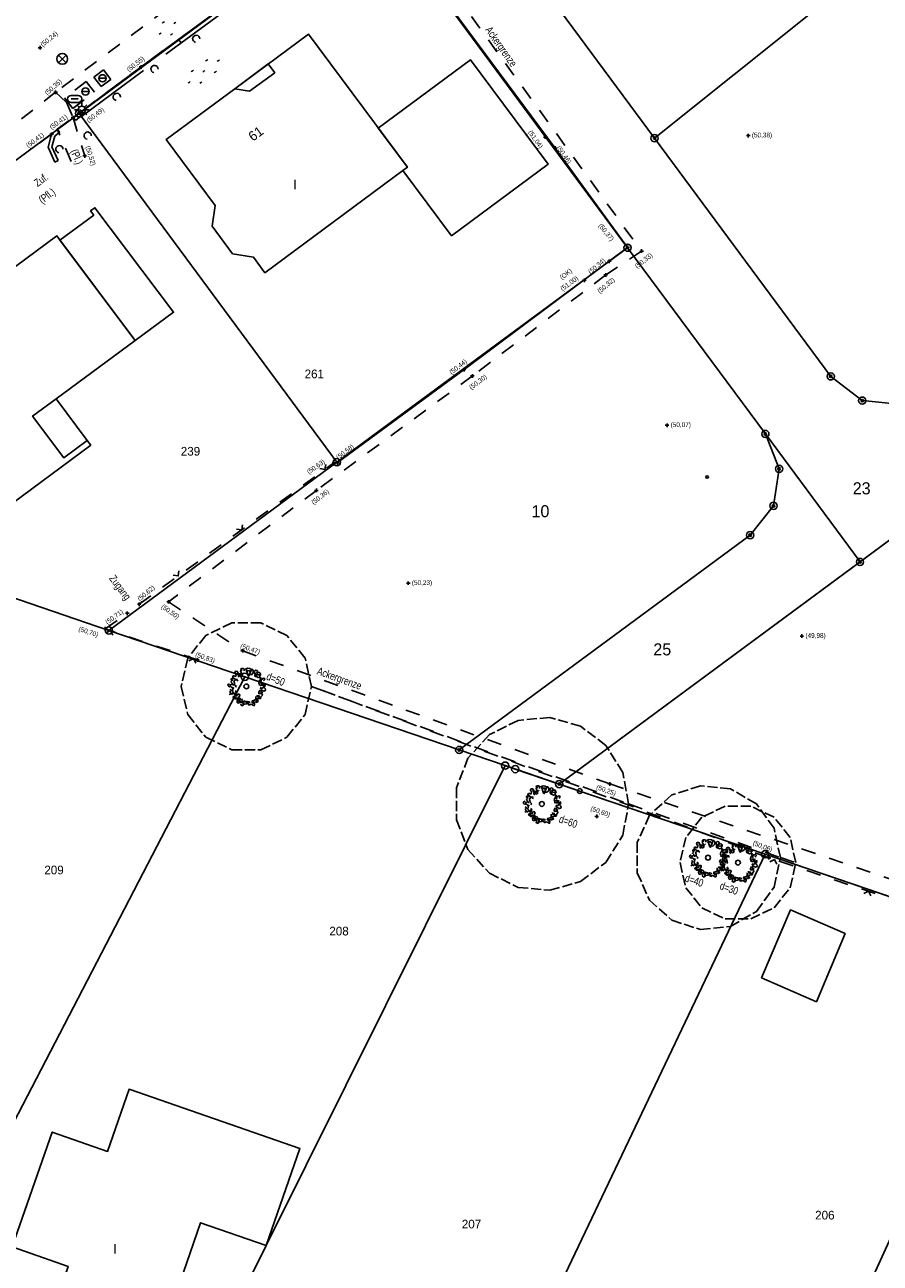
# Model space of a CAD drawing. Extents: x 2408905 to 4819478, y 5786105 to 11573663.
# Tile 20 of 39: x 2409831 to 2409891, y 5786802 to 5786888. Entities that reach past the tile are written whole.
import ezdxf

# ---------------------------------------------------------------- set-up
doc = ezdxf.new("R2010")
doc.units = 0
for name, pattern in [('DASHED_28', [9, 6, -3]), ('DASHED_61', [0.9, 0.7, -0.2]), ('DASHED_70', [2, 1, -1])]:
    doc.linetypes.add(name, pattern=pattern)
for name, color, linetype in [('10', 7, 'Continuous'), ('108', 109, 'Continuous'), ('109', 110, 'Continuous'), ('K100-FLST_GRENZEN', 40, 'Continuous'), ('K105-FLST_NUMMERN', 40, 'Continuous'), ('K125-GEB_LINIEN', 40, 'Continuous'), ('K130-GEB_TEXTE', 40, 'Continuous'), ('K145-VERM_PKTE', 7, 'Continuous'), ('STRKAT-TEXTE', 7, 'Continuous'), ('TOP-HOEHENI', 7, 'Continuous'), ('TOP-LINIEN', 7, 'Continuous'), ('TOP-SYMB-STRASSE', 32, 'Continuous'), ('TOP-SYMBOLE', 7, 'Continuous'), ('TOP-TEXTE', 7, 'Continuous')]:
    doc.layers.add(name, color=color, linetype=linetype)
doc.styles.add('SIMPLEX', font='CONTINUOUS')

# ---------------------------------------------------------------- blocks, each defined once
blk = doc.blocks.new('128')
at = {"color": 250, "linetype": 'Continuous'}
blk.add_circle((0, 0), 0.5, dxfattribs=at)
blk = doc.blocks.new('GRENZSTEIN')
at = {"color": 7, "linetype": 'Continuous'}
blk.add_circle((0, 0), 0.75, dxfattribs=at)
blk = doc.blocks.new('1701')
at = {"color": 30, "linetype": 'Continuous'}
blk.add_circle((0, 0), 0.5, dxfattribs=at)
at = {"layer": 'TOP-SYMB-STRASSE', "color": 30}
for points in [[(-0.5, 0, 0), (-1, 0, 0)], [(-0.355, 0.355, 0), (-0.705, 0.705, 0)], [(0, 0.5, 0), (0, 1, 0)], [(0.355, 0.355, 0), (0.705, 0.705, 0)], [(0.5, 0, 0), (1, 0, 0)], [(-0.355, -0.355, 0), (-0.705, -0.705, 0)], [(0, -0.5, 0), (0, -1, 0)], [(0.355, -0.355, 0), (0.705, -0.705, 0)]]:
    blk.add_polyline3d(points, dxfattribs=at)
blk = doc.blocks.new('1710')
at = {"color": 123, "linetype": 'Continuous'}
for centre, start, end in [((-0.375, 0), 90, 270), ((0.375, 0), 270, 90)]:
    blk.add_arc(centre, 0.375, start, end, dxfattribs=at)
at = {"layer": 'TOP-SYMB-STRASSE', "color": 123}
for points in [[(-0.375, 0.375, 0), (0.375, 0.375, 0)], [(-0.375, 0, 0), (0.375, 0, 0)], [(0.375, -0.375, 0), (-0.375, -0.375, 0)]]:
    blk.add_polyline3d(points, dxfattribs=at)
blk = doc.blocks.new('1733')
at = {"color": 250, "linetype": 'Continuous'}
blk.add_circle((0, 0), 0.5, dxfattribs=at)
at = {"layer": 'TOP-SYMB-STRASSE', "color": 250}
blk.add_polyline3d([(-0.5, 0, 0), (0.5, 0, 0)], dxfattribs=at)
blk = doc.blocks.new('1731')
at = {"color": 250, "linetype": 'Continuous'}
blk.add_circle((0, 0), 0.75, dxfattribs=at)
at = {"layer": 'TOP-SYMB-STRASSE', "color": 250}
for points in [[(-0.53, -0.53, 0), (0.53, 0.53, 0)], [(0.53, -0.53, 0), (-0.53, 0.53, 0)]]:
    blk.add_polyline3d(points, dxfattribs=at)
blk = doc.blocks.new('168')
at = {"color": 250, "linetype": 'Continuous'}
blk.add_arc((0, 0.001), 1, 318.61027, 221.38965, dxfattribs=at)
blk = doc.blocks.new('178')
at = {"layer": 'TOP-SYMBOLE', "color": 111}
for points in [[(-7.75, -0.25, 0), (-7.75, 0.25, 0)], [(-7.25, -0.25, 0), (-7.25, 0.25, 0)], [(-4, 2.75, 0), (-4, 3.25, 0)], [(-3.5, 2.75, 0), (-3.5, 3.25, 0)], [(-0.25, -0.25, 0), (-0.25, 0.25, 0)], [(0.25, -0.25, 0), (0.25, 0.25, 0)], [(3.5, 2.75, 0), (3.5, 3.25, 0)], [(4, 2.75, 0), (4, 3.25, 0)], [(7.25, -0.25, 0), (7.25, 0.25, 0)], [(7.75, -0.25, 0), (7.75, 0.25, 0)], [(-4, -3.25, 0), (-4, -2.75, 0)], [(-3.5, -3.25, 0), (-3.5, -2.75, 0)], [(3.5, -3.25, 0), (3.5, -2.75, 0)], [(4, -3.25, 0), (4, -2.75, 0)]]:
    blk.add_polyline3d(points, dxfattribs=at)
blk = doc.blocks.new('179')
at = {"layer": 'TOP-SYMBOLE', "color": 111}
for points in [[(-4, -0.25, 0), (-4, 0.25, 0)], [(-3.5, -0.25, 0), (-3.5, 0.25, 0)], [(-0.25, 2.75, 0), (-0.25, 3.25, 0)], [(0.25, 2.75, 0), (0.25, 3.25, 0)], [(3.5, -0.25, 0), (3.5, 0.25, 0)], [(4, -0.25, 0), (4, 0.25, 0)], [(-0.25, -3.25, 0), (-0.25, -2.75, 0)], [(0.25, -3.25, 0), (0.25, -2.75, 0)]]:
    blk.add_polyline3d(points, dxfattribs=at)
blk = doc.blocks.new('247')
at = {"layer": 'TOP-HOEHENI', "color": 250}
for points in [[(-0.375, 0, 0), (0.375, 0, 0)], [(0, -0.375, 0), (0, 0.375, 0)]]:
    blk.add_polyline3d(points, dxfattribs=at)
blk = doc.blocks.new('806')
at = {"color": 250, "linetype": 'Continuous'}
blk.add_circle((0, -0.006), 0.251, dxfattribs=at)
at = {"layer": 'TOP-SYMBOLE', "color": 250}
for points in [[(-0.873, 0.57, 0), (-1.352, 0.847, 0), (-1.448, 0.987, 0), (-1.387, 1.086, 0), (-1.301, 1.086, 0), (-1.203, 1.061, 0), (-1.13, 1.037, 0), (-1.105, 1.11, 0), (-1.081, 1.184, 0), (-1.13, 1.332, 0), (-1.203, 1.466, 0), (-1.129, 1.591, 0), (-0.955, 1.567, 0), (-0.882, 1.467, 0), (-0.895, 1.256, 0)], [(-0.977, 1.436, 0), (-0.711, 1.288, 0), (-0.625, 1.251, 0), (-0.625, 1.202, 0), (-0.687, 1.153, 0), (-0.637, 1.042, 0), (-0.538, 1.029, 0), (-0.448, 1.082, 0), (-0.436, 1.257, 0), (-0.6, 1.635, 0), (-0.425, 1.745, 0)], [(-0.279, 1.428, 0), (-0.389, 1.318, 0), (-0.635, 1.3, 0), (-0.82, 1.207, 0), (-0.838, 1.024, 0), (-0.746, 0.951, 0)], [(-0.487, 1.639, 0), (-0.56, 1.694, 0), (-0.578, 1.822, 0), (-0.487, 1.877, 0), (-0.322, 1.877, 0), (-0.23, 1.786, 0), (-0.23, 1.694, 0), (-0.249, 1.621, 0)], [(-0.143, 1.799, 0), (0.128, 1.892, 0), (0.355, 1.854, 0), (0.561, 1.724, 0)], [(-0.044, 1.548, 0), (0.122, 1.639, 0), (0.284, 1.659, 0), (0.357, 1.51, 0)], [(-0.029, 1.786, 0), (0.191, 1.121, 0), (0.198, 1.099, 0), (0.249, 1.084, 0), (0.298, 1.145, 0), (0.525, 1.778, 0), (0.599, 1.803, 0), (0.661, 1.741, 0), (0.698, 1.642, 0), (1.058, 1.064, 0)], [(0.249, 1.351, 0), (0.397, 1.24, 0), (0.521, 1.214, 0), (0.688, 1.379, 0), (0.761, 1.656, 0)], [(0.855, 1.481, 0), (0.857, 1.593, 0), (0.97, 1.698, 0), (1.118, 1.661, 0), (1.167, 1.562, 0), (1.141, 1.487, 0), (1.053, 1.426, 0), (1.053, 1.389, 0), (1.164, 1.414, 0), (1.274, 1.45, 0), (1.36, 1.464, 0), (1.446, 1.365, 0), (1.484, 1.279, 0), (1.485, 1.192, 0), (1.397, 1.13, 0), (1.437, 0.8, 0), (1.422, 0.738, 0), (1.521, 0.664, 0), (1.706, 0.813, 0), (1.829, 0.849, 0), (1.917, 0.788, 0), (1.854, 0.652, 0), (1.78, 0.591, 0)], [(-1.757, 0.278, 0), (-1.908, 0.204, 0), (-1.933, 0.082, 0), (-1.871, 0.009, 0), (-1.76, -0.042, 0), (-1.625, -0.005, 0), (-1.551, -0.103, 0), (-1.328, -0.264, 0)], [(-1.547, 0.71, 0), (-1.485, 0.598, 0), (-1.624, 0.462, 0), (-1.499, 0.339, 0), (-1.499, 0.239, 0), (-1.584, 0.177, 0), (-1.759, 0.092, 0)], [(-1.594, 0.656, 0), (-1.594, 0.778, 0), (-1.467, 0.839, 0), (-1.406, 0.766, 0), (-1.279, 0.904, 0)], [(-1.382, 0.089, 0), (-1.431, 0.263, 0)], [(-0.917, 0.756, 0), (-1.196, 0.657, 0), (-1.298, 0.509, 0), (-1.249, 0.36, 0), (-1.237, 0.175, 0), (-1.082, 0.025, 0), (-1.143, -0.086, 0)], [(1.497, 1.128, 0), (1.387, 1.201, 0), (1.314, 1.22, 0), (1.204, 1.203, 0), (1.111, 1.258, 0), (1, 1.221, 0), (0.89, 1.221, 0), (0.89, 1.13, 0), (0.927, 1.038, 0), (1.076, 0.983, 0), (1.224, 0.927, 0), (1.371, 0.945, 0), (1.502, 0.908, 0), (1.511, 0.814, 0)], [(1.613, 0.547, 0), (1.447, 0.602, 0), (1.356, 0.602, 0), (1.301, 0.473, 0), (1.319, 0.345, 0), (1.374, 0.197, 0), (1.502, 0.104, 0), (1.667, 0.122, 0), (1.667, 0.305, 0), (1.612, 0.379, 0), (1.484, 0.36, 0), (1.575, 0.251, 0), (1.758, 0.251, 0), (1.758, 0.397, 0)], [(1.308, 0.152, 0), (1.917, 0.126, 0), (1.978, 0.064, 0), (1.954, 0.003, 0), (1.893, -0.034, 0), (1.488, -0.282, 0), (1.539, -0.084, 0)], [(2.029, 0.227, 0), (1.93, 0.189, 0), (1.804, 0.103, 0), (1.777, -0.023, 0), (1.876, -0.122, 0), (1.961, -0.209, 0), (2.013, -0.354, 0), (1.982, -0.442, 0), (1.835, -0.492, 0), (1.623, -0.392, 0), (1.549, -0.426, 0), (1.498, -0.526, 0), (1.536, -0.626, 0), (1.634, -0.664, 0), (1.709, -0.603, 0)], [(-1.792, -0.85, 0), (-1.195, -0.7, 0), (-1.134, -0.749, 0), (-1.171, -0.835, 0), (-1.234, -1.221, 0), (-1.197, -1.319, 0), (-1.06, -1.319, 0), (-0.973, -1.232, 0), (-1.039, -1.157, 0)], [(-1.731, -0.314, 0), (-1.631, -0.362, 0), (-1.607, -0.424, 0), (-1.644, -0.485, 0), (-1.707, -0.534, 0), (-1.706, -0.669, 0), (-1.644, -0.718, 0), (-1.445, -0.855, 0)], [(-1.357, -0.095, 0), (-1.431, -0.299, 0), (-1.449, -0.557, 0), (-1.339, -0.704, 0), (-1.264, -0.814, 0), (-1.11, -0.814, 0), (-1.034, -0.591, 0), (-1.183, -0.479, 0)], [(-0.676, -1.547, 0), (-0.641, -1.272, 0), (-1.333, -1.166, 0), (-1.388, -1.157, 0), (-1.337, -1.056, 0), (-0.996, -1.006, 0), (-0.958, -0.883, 0), (-0.872, -0.809, 0), (-0.75, -0.822, 0), (-0.701, -0.914, 0), (-0.979, -1.556, 0), (-0.98, -1.559, 0), (-0.955, -1.707, 0), (-0.88, -1.744, 0), (-0.782, -1.732, 0), (-0.095, -1.6, 0), (-0.062, -1.593, 0), (0.012, -1.631, 0), (0.11, -1.693, 0), (0.435, -1.966, 0)], [(0.925, -1.812, 0), (0.683, -1.775, 0), (0.571, -1.647, 0), (0.626, -1.519, 0), (0.864, -1.464, 0), (0.974, -1.39, 0), (0.974, -1.244, 0), (0.974, -1.061, 0)], [(0.996, -1.703, 0), (1.081, -1.652, 0), (1.093, -1.579, 0), (1.068, -1.467, 0), (1.105, -1.304, 0), (1.191, -1.304, 0), (1.301, -1.278, 0), (1.487, -1.28, 0), (1.535, -1.218, 0), (1.496, -1.157, 0), (1.33, -1.095, 0), (1.293, -1.034, 0), (1.305, -0.922, 0)], [(1.116, -0.914, 0), (1.136, -1.081, 0), (1.339, -1.137, 0), (1.525, -1.101, 0), (1.67, -0.917, 0), (1.634, -0.751, 0), (1.449, -0.75, 0), (1.302, -0.75, 0), (1.302, -0.621, 0), (1.412, -0.399, 0)], [(-0.737, -1.364, 0), (-0.796, -1.587, 0), (-0.677, -1.659, 0), (-0.488, -1.548, 0), (-0.451, -1.401, 0), (-0.526, -1.31, 0)], [(-0.504, -1.818, 0), (-0.595, -1.89, 0), (-0.558, -1.988, 0), (-0.485, -2.037, 0), (-0.336, -1.988, 0), (-0.299, -1.876, 0), (-0.287, -1.777, 0), (-0.287, -1.678, 0), (-0.323, -1.503, 0)], [(-0.174, -1.497, 0), (-0.265, -1.662, 0), (-0.358, -1.808, 0), (-0.193, -1.863, 0), (0.013, -1.845, 0), (0.013, -1.699, 0), (0.142, -1.589, 0), (0.325, -1.625, 0), (0.325, -1.735, 0)], [(0.012, -1.747, 0), (0.174, -1.823, 0), (0.273, -1.961, 0), (0.449, -1.862, 0), (0.572, -1.911, 0), (0.758, -2.023, 0), (0.819, -2.023, 0), (0.856, -1.894, 0), (0.806, -1.611, 0)], [(0.604, -1.657, 0), (1.213, -1.608, 0), (1.224, -1.546, 0), (1.186, -1.484, 0), (0.958, -1.309, 0)]]:
    blk.add_polyline3d(points, dxfattribs=at)
blk = doc.blocks.new('1783')
at = {"layer": 'TOP-SYMBOLE', "color": 250}
blk.add_polyline3d([(-1, 1, 0), (0, 0, 0), (1, 1, 0)], dxfattribs=at)
blk = doc.blocks.new('1')
at = {"linetype": 'Continuous'}
blk.add_circle((0, 0), 0.25, dxfattribs=at)

msp = doc.modelspace()

# ---------------------------------------------------------------- linework, layer by layer
at = {"layer": '108', "color": 250}
for points in [[(2409876.975, 5786912.253, 0), (2409891.334, 5786892.805, 0), (2409874.943, 5786879.677, 0), (2409863.65, 5786894.953, 0), (2409862.513, 5786897.844, 0), (2409862.975, 5786900.917, 0), (2409864.911, 5786903.346, 0), (2409876.975, 5786912.253, 0)], [(2409891.334, 5786892.805, 0), (2409907.838, 5786874.555, 0), (2409894.493, 5786862.476, 0), (2409892.028, 5786861.262, 0), (2409889.294, 5786861.535, 0), (2409887.117, 5786863.21, 0), (2409874.943, 5786879.677, 0), (2409891.334, 5786892.805, 0)], [(2409873.08, 5786872.104, 0), (2409882.599, 5786859.228, 0), (2409883.547, 5786856.819, 0), (2409883.162, 5786854.259, 0), (2409881.549, 5786852.234, 0), (2409861.448, 5786837.387, 0), (2409846.637, 5786842.439, 0), (2409837.241, 5786845.645, 0), (2409852.992, 5786857.273, 0), (2409873.08, 5786872.104, 0)], [(2409861.448, 5786837.387, 0), (2409881.549, 5786852.234, 0), (2409883.162, 5786854.259, 0), (2409883.547, 5786856.819, 0), (2409882.599, 5786859.228, 0), (2409889.139, 5786850.381, 0), (2409868.356, 5786835.03, 0), (2409865.319, 5786836.066, 0), (2409864.623, 5786836.304, 0), (2409861.448, 5786837.387, 0)], [(2409868.356, 5786835.03, 0), (2409894.204, 5786854.122, 0), (2409899.312, 5786858.745, 0), (2409913.518, 5786846.454, 0), (2409892.029, 5786826.956, 0), (2409882.585, 5786830.178, 0), (2409868.356, 5786835.03, 0)]]:
    msp.add_polyline3d(points, close=True, dxfattribs=at)
msp.add_polyline3d([(2409892.028, 5786861.262, 0), (2409889.294, 5786861.535, 0), (2409887.117, 5786863.21, 0), (2409874.943, 5786879.677, 0), (2409863.65, 5786894.953, 0), (2409862.513, 5786897.844, 0), (2409862.975, 5786900.917, 0), (2409864.911, 5786903.346, 0), (2409848.826, 5786891.471, 0), (2409851.654, 5786892.779, 0), (2409854.766, 5786892.932, 0), (2409857.699, 5786891.867, 0), (2409860.008, 5786889.786, 0), (2409873.08, 5786872.104, 0), (2409873.08, 5786872.104, 0), (2409882.599, 5786859.228, 0), (2409889.139, 5786850.381, 0), (2409894.204, 5786854.122, 0)], dxfattribs=at)
at = {"layer": 'K100-FLST_GRENZEN', "color": 250}
msp.add_lwpolyline([(2409765.696, 5786794.675), (2409770.579, 5786803.092), (2409774.74, 5786810.123), (2409787.6, 5786831.85), (2409802.732, 5786857.417), (2409835.183, 5786881.391), (2409848.826, 5786891.471), (2409908.509, 5786935.534), (2409930.075, 5786951.425), (2409930.953, 5786952.072), (2409971.067, 5786981.631), (2409993.273, 5786997.821), (2410021.521, 5787018.415), (2410048.823, 5787038.318), (2410056.656, 5787044.03), (2410071.174, 5787054.613), (2410099.392, 5787071.492)], dxfattribs=at)
for points in [[(2409846.637, 5786842.439), (2409864.623, 5786836.304), (2409869.775, 5786834.548), (2409882.585, 5786830.178), (2409900.551, 5786824.049), (2409926.556, 5786815.18), (2409978.187, 5786878.986), (2409941.128, 5786909.078), (2409932.567, 5786916.021), (2409908.509, 5786935.534), (2409848.826, 5786891.471), (2409851.654, 5786892.779), (2409854.766, 5786892.932), (2409857.699, 5786891.867), (2409860.008, 5786889.786), (2409873.08, 5786872.104), (2409852.992, 5786857.273), (2409837.241, 5786845.645)], [(2409835.183, 5786881.391), (2409852.992, 5786857.273), (2409873.08, 5786872.104), (2409860.008, 5786889.786), (2409857.699, 5786891.867), (2409854.766, 5786892.932), (2409851.654, 5786892.779), (2409848.826, 5786891.471)], [(2409828.687, 5786848.563), (2409837.241, 5786845.645), (2409852.992, 5786857.273), (2409835.183, 5786881.391), (2409802.732, 5786857.417)], [(2409800.803, 5786797.108), (2409819.757, 5786790.639), (2409846.637, 5786842.439), (2409837.241, 5786845.645), (2409828.687, 5786848.563), (2409814.686, 5786822.727)], [(2409838.668, 5786784.184), (2409848.103, 5786803.13), (2409864.623, 5786836.304), (2409846.637, 5786842.439), (2409819.757, 5786790.639)], [(2409857.606, 5786777.721), (2409866.226, 5786795.823), (2409882.585, 5786830.178), (2409869.775, 5786834.548), (2409864.623, 5786836.304), (2409848.103, 5786803.13), (2409838.668, 5786784.184)], [(2409876.484, 5786771.277), (2409888.521, 5786797.672), (2409900.551, 5786824.049), (2409882.585, 5786830.178), (2409866.226, 5786795.823), (2409857.606, 5786777.721)], [(2409888.521, 5786797.672), (2409913.807, 5786789.179), (2409917.156, 5786796.755), (2409927.017, 5786815.023), (2409926.556, 5786815.18), (2409900.551, 5786824.049)]]:
    msp.add_lwpolyline(points, close=True, dxfattribs=at)
at = {"layer": 'K125-GEB_LINIEN', "color": 250}
for points in [[(2409857.554, 5786877.439), (2409857.865, 5786877.67), (2409851.03, 5786886.868), (2409845.938, 5786883.095), (2409841.195, 5786879.581), (2409844.593, 5786875.015), (2409844.373, 5786873.595), (2409845.79, 5786871.678), (2409847.236, 5786871.45), (2409848.024, 5786870.373)], [(2409845.938, 5786883.095), (2409846.966, 5786882.926), (2409848.699, 5786884.2), (2409848.247, 5786884.803)], [(2409857.554, 5786877.439), (2409860.923, 5786872.931), (2409867.586, 5786877.878), (2409862.225, 5786885.098), (2409855.855, 5786880.374), (2409857.865, 5786877.67)], [(2409833.856, 5786872.618), (2409839.064, 5786865.698), (2409841.709, 5786867.648), (2409836.279, 5786874.865), (2409835.981, 5786874.647), (2409836.198, 5786874.354)], [(2409835.744, 5786858.786), (2409833.595, 5786861.667), (2409839.064, 5786865.698), (2409833.644, 5786872.918), (2409828.007, 5786868.759), (2409828.218, 5786868.461), (2409825.792, 5786866.676), (2409825.558, 5786866.958), (2409821.99, 5786864.33), (2409829.835, 5786853.884), (2409835.988, 5786858.458)], [(2409833.595, 5786861.667), (2409831.966, 5786860.465), (2409834.124, 5786857.581), (2409835.744, 5786858.786)], [(2409882.343, 5786821.627), (2409886.127, 5786819.982), (2409888.113, 5786824.695), (2409884.335, 5786826.327)], [(2409830.56, 5786803.039), (2409834.422, 5786801.696), (2409831.091, 5786792.039), (2409837.447, 5786789.876), (2409840.743, 5786799.54), (2409841.689, 5786799.215), (2409843.574, 5786804.703), (2409848.103, 5786803.13), (2409850.436, 5786809.841), (2409838.64, 5786813.939), (2409837.146, 5786809.643), (2409833.323, 5786810.98)]]:
    msp.add_lwpolyline(points, close=True, dxfattribs=at)
for points in [[(2409845.938, 5786883.095), (2409848.247, 5786884.803)], [(2409833.595, 5786861.667), (2409835.744, 5786858.786)]]:
    msp.add_lwpolyline(points, dxfattribs=at)
at = {"layer": 'TOP-LINIEN', "color": 250, "linetype": 'DASHED_70'}
for p, q in [((2409845.993, 5786892.162, 50.342), (2409833.56, 5786882.846, 50.35)), ((2409845.838, 5786889.27, 50.503), (2409839.463, 5786884.6, 50.549)), ((2409861.113, 5786889.702, 50.524), (2409874.047, 5786871.867, 50.328)), ((2409839.463, 5786884.6, 50.549), (2409835.179, 5786881.41, 50.486)), ((2409836.865, 5786884.397, 50.397), (2409836.208, 5786883.894, 50.402)), ((2409836.865, 5786884.397, 50.397), (2409837.368, 5786883.74, 50.397)), ((2409835.681, 5786883.598, 50.418), (2409834.179, 5786882.456, 50.419)), ((2409835.681, 5786883.598, 50.418), (2409836.24, 5786882.857, 50.434)), ((2409836.208, 5786883.894, 50.402), (2409836.711, 5786883.237, 50.402)), ((2409837.368, 5786883.74, 50.397), (2409836.711, 5786883.237, 50.402)), ((2409833.56, 5786882.846, 50.35), (2409830.069, 5786880.122, 50.324)), ((2409833.56, 5786882.846), (2409834.302, 5786882.171)), ((2409834.179, 5786882.456, 50.419), (2409834.738, 5786881.715, 50.435)), ((2409834.738, 5786881.715, 50.435), (2409836.24, 5786882.857, 50.434)), ((2409834.302, 5786882.171), (2409834.769, 5786881.093)), ((2409833.674, 5786880.307, 50.389), (2409834.769, 5786881.093, 50.405)), ((2409834.769, 5786881.093, 50.405), (2409835.568, 5786878.447, 50.519)), ((2409833.285, 5786879.949, 50.411), (2409829.316, 5786877.069, 50.43)), ((2409834.634, 5786878.054, 50.49), (2409833.674, 5786880.307, 50.389)), ((2409874.047, 5786871.867, 50.328), (2409871.574, 5786870.22, 50.323)), ((2409871.574, 5786870.22, 50.323), (2409862.359, 5786863.241, 50.298)), ((2409862.359, 5786863.241, 50.298), (2409851.577, 5786855.329, 50.359)), ((2409839.334, 5786847.458, 50.624), (2409852.781, 5786857.226, 50.63)), ((2409851.577, 5786855.329, 50.359), (2409841.363, 5786847.629, 50.499)), ((2409841.363, 5786847.629, 50.499), (2409846.486, 5786844.238, 50.468)), ((2409836.986, 5786845.764, 50.699), (2409838.51, 5786846.84, 50.709)), ((2409843.363, 5786843.612, 50.826), (2409836.986, 5786845.764, 50.699)), ((2409846.486, 5786844.238, 50.468), (2409871.846, 5786835.039, 50.246)), ((2409882.843, 5786829.936, 50.062), (2409851.241, 5786841.785, 50.679)), ((2409851.241, 5786841.785, 50.679), (2409851.241, 5786841.785, 50.679)), ((2409851.241, 5786841.785, 50.679), (2409873.154, 5786833.66, 50.36)), ((2409871.846, 5786835.039, 50.246), (2409896.913, 5786826.548, 50.178)), ((2409873.154, 5786833.66, 50.36), (2409873.154, 5786833.66, 50.36)), ((2409873.154, 5786833.66, 50.36), (2409883.637, 5786829.946, 50.435)), ((2409901.57, 5786823.632, 50.143), (2409882.843, 5786829.936, 50.062)), ((2409883.637, 5786829.946, 50.435), (2409883.637, 5786829.946, 50.435)), ((2409883.637, 5786829.946, 50.435), (2409884.707, 5786829.605, 50.267)), ((2409884.707, 5786829.605, 50.267), (2409884.707, 5786829.605, 50.267))]:
    msp.add_line(p, q, dxfattribs=at)
at = {"layer": 'TOP-LINIEN', "color": 250, "linetype": 'DASHED_28'}
for p, q in [((2409839.463, 5786884.6), (2409845.838, 5786889.27)), ((2409846.015, 5786889.028), (2409839.641, 5786884.359)), ((2409835.179, 5786881.41), (2409839.463, 5786884.6)), ((2409839.641, 5786884.359), (2409835.358, 5786881.169)), ((2409835.358, 5786881.169), (2409835.179, 5786881.41)), ((2409835.179, 5786881.41), (2409835.179, 5786881.41))]:
    msp.add_line(p, q, dxfattribs=at)
at = {"layer": 'TOP-LINIEN', "color": 250}
for p, q in [((2409860.067, 5786889.78, 50.571), (2409868.072, 5786878.987, 50.462)), ((2409842.057, 5786886.5), (2409842.236, 5786886.26)), ((2409835.179, 5786881.41, 50.486), (2409834.769, 5786881.093, 50.405)), ((2409834.769, 5786881.093), (2409835.179, 5786881.41)), ((2409835.179, 5786881.41), (2409835.332, 5786881.212)), ((2409834.922, 5786880.895), (2409834.769, 5786881.093)), ((2409834.769, 5786881.093), (2409834.769, 5786881.093)), ((2409835.332, 5786881.212), (2409834.922, 5786880.895)), ((2409833.285, 5786879.949, 50.411), (2409833.045, 5786879.062, 50.459)), ((2409833.045, 5786879.062), (2409833.285, 5786879.949)), ((2409833.674, 5786880.307, 50.389), (2409833.285, 5786879.949, 50.411)), ((2409833.285, 5786879.949), (2409833.674, 5786880.307)), ((2409833.507, 5786879.814), (2409833.309, 5786879.082)), ((2409833.843, 5786880.123), (2409833.507, 5786879.814)), ((2409833.674, 5786880.307), (2409833.843, 5786880.123)), ((2409833.045, 5786879.062, 50.459), (2409833.506, 5786878.022, 50.551)), ((2409833.506, 5786878.022), (2409833.045, 5786879.062)), ((2409833.309, 5786879.082), (2409833.735, 5786878.123)), ((2409868.072, 5786878.987, 50.462), (2409873.085, 5786872.129, 50.367)), ((2409833.735, 5786878.123), (2409833.506, 5786878.022)), ((2409833.506, 5786878.022), (2409833.506, 5786878.022)), ((2409873.085, 5786872.129, 50.367), (2409871.816, 5786871.165, 50.344)), ((2409871.81, 5786871.173, 50.332), (2409861.778, 5786863.687, 50.427)), ((2409861.778, 5786863.687, 50.427), (2409853.021, 5786857.234, 50.566))]:
    msp.add_line(p, q, dxfattribs=at)
at = {"layer": 'TOP-LINIEN', "color": 250, "linetype": 'DASHED_61'}
for p, q in [((2409845.74, 5786846.172, 50.679), (2409843.935, 5786845.303, 50.679)), ((2409847.742, 5786846.172, 50.679), (2409845.74, 5786846.172, 50.679)), ((2409849.547, 5786845.303, 50.679), (2409847.742, 5786846.172, 50.679)), ((2409843.935, 5786845.303, 50.679), (2409842.687, 5786843.737, 50.679)), ((2409850.795, 5786843.737, 50.679), (2409849.547, 5786845.303, 50.679)), ((2409842.687, 5786843.737, 50.679), (2409842.241, 5786841.785, 50.679)), ((2409851.241, 5786841.785, 50.679), (2409850.795, 5786843.737, 50.679)), ((2409842.241, 5786841.785, 50.679), (2409842.687, 5786839.833, 50.679)), ((2409850.795, 5786839.833, 50.679), (2409851.241, 5786841.785, 50.679)), ((2409842.687, 5786839.833, 50.679), (2409843.935, 5786838.267, 50.679)), ((2409849.547, 5786838.267, 50.679), (2409850.795, 5786839.833, 50.679)), ((2409865.512, 5786839.431, 50.36), (2409863.538, 5786838.448, 50.36)), ((2409867.708, 5786839.634, 50.36), (2409865.512, 5786839.431, 50.36)), ((2409869.828, 5786839.031, 50.36), (2409867.708, 5786839.634, 50.36)), ((2409871.588, 5786837.702, 50.36), (2409869.828, 5786839.031, 50.36)), ((2409843.935, 5786838.267, 50.679), (2409845.74, 5786837.398, 50.679)), ((2409847.742, 5786837.398, 50.679), (2409849.547, 5786838.267, 50.679)), ((2409863.538, 5786838.448, 50.36), (2409862.053, 5786836.819, 50.36)), ((2409872.749, 5786835.827, 50.36), (2409871.588, 5786837.702, 50.36)), ((2409845.74, 5786837.398, 50.679), (2409847.742, 5786837.398, 50.679)), ((2409862.053, 5786836.819, 50.36), (2409861.256, 5786834.762, 50.36)), ((2409873.154, 5786833.66, 50.36), (2409872.749, 5786835.827, 50.36)), ((2409861.256, 5786834.762, 50.36), (2409861.256, 5786832.558, 50.36)), ((2409876.137, 5786834.276, 50.435), (2409874.592, 5786832.885, 50.435)), ((2409878.114, 5786834.919, 50.435), (2409876.137, 5786834.276, 50.435)), ((2409880.182, 5786834.701, 50.435), (2409878.114, 5786834.919, 50.435)), ((2409881.983, 5786833.662, 50.435), (2409880.182, 5786834.701, 50.435)), ((2409872.749, 5786831.493, 50.36), (2409873.154, 5786833.66, 50.36)), ((2409879.817, 5786833.505, 50.267), (2409878.213, 5786832.732, 50.267)), ((2409881.597, 5786833.505, 50.267), (2409879.817, 5786833.505, 50.267)), ((2409883.201, 5786832.732, 50.267), (2409881.597, 5786833.505, 50.267)), ((2409883.205, 5786831.98, 50.435), (2409881.983, 5786833.662, 50.435)), ((2409861.256, 5786832.558, 50.36), (2409862.053, 5786830.501, 50.36)), ((2409874.592, 5786832.885, 50.435), (2409873.746, 5786830.986, 50.435)), ((2409878.213, 5786832.732, 50.267), (2409877.103, 5786831.341, 50.267)), ((2409884.311, 5786831.341, 50.267), (2409883.201, 5786832.732, 50.267)), ((2409883.637, 5786829.946, 50.435), (2409883.205, 5786831.98, 50.435)), ((2409871.588, 5786829.618, 50.36), (2409872.749, 5786831.493, 50.36)), ((2409873.746, 5786830.986, 50.435), (2409873.746, 5786828.906, 50.435)), ((2409877.103, 5786831.341, 50.267), (2409876.707, 5786829.605, 50.267)), ((2409884.707, 5786829.605, 50.267), (2409884.311, 5786831.341, 50.267)), ((2409862.053, 5786830.501, 50.36), (2409863.538, 5786828.872, 50.36)), ((2409869.828, 5786828.289, 50.36), (2409871.588, 5786829.618, 50.36)), ((2409876.707, 5786829.605, 50.267), (2409877.103, 5786827.869, 50.267)), ((2409883.205, 5786827.912, 50.435), (2409883.637, 5786829.946, 50.435)), ((2409884.311, 5786827.869, 50.267), (2409884.707, 5786829.605, 50.267)), ((2409863.538, 5786828.872, 50.36), (2409865.512, 5786827.889, 50.36)), ((2409867.708, 5786827.686, 50.36), (2409869.828, 5786828.289, 50.36)), ((2409873.746, 5786828.906, 50.435), (2409874.592, 5786827.007, 50.435)), ((2409865.512, 5786827.889, 50.36), (2409867.708, 5786827.686, 50.36)), ((2409877.103, 5786827.869, 50.267), (2409878.213, 5786826.478, 50.267)), ((2409881.983, 5786826.23, 50.435), (2409883.205, 5786827.912, 50.435)), ((2409883.201, 5786826.478, 50.267), (2409884.311, 5786827.869, 50.267)), ((2409874.592, 5786827.007, 50.435), (2409876.137, 5786825.616, 50.435)), ((2409878.213, 5786826.478, 50.267), (2409879.817, 5786825.705, 50.267)), ((2409879.817, 5786825.705, 50.267), (2409881.597, 5786825.705, 50.267)), ((2409880.182, 5786825.191, 50.435), (2409881.983, 5786826.23, 50.435)), ((2409881.597, 5786825.705, 50.267), (2409883.201, 5786826.478, 50.267)), ((2409876.137, 5786825.616, 50.435), (2409878.114, 5786824.973, 50.435)), ((2409878.114, 5786824.973, 50.435), (2409880.182, 5786825.191, 50.435))]:
    msp.add_line(p, q, dxfattribs=at)

# ---------------------------------------------------------------- block references
at = {"color": 250, "xscale": 0.333, "yscale": 0.333}
for p in [(2409874.943, 5786879.677), (2409887.117, 5786863.21), (2409889.294, 5786861.535), (2409882.599, 5786859.228), (2409883.547, 5786856.819), (2409878.578, 5786856.256), (2409883.162, 5786854.259), (2409881.549, 5786852.234), (2409889.139, 5786850.381), (2409861.448, 5786837.387), (2409868.356, 5786835.03)]:
    msp.add_blockref('1', p, dxfattribs=at)
at = {"layer": '10', "color": 250, "xscale": 0.333, "yscale": 0.333}
for p in [(2409874.943, 5786879.677), (2409873.08, 5786872.104), (2409887.117, 5786863.21), (2409889.294, 5786861.535), (2409882.599, 5786859.228), (2409852.992, 5786857.273), (2409883.547, 5786856.819), (2409883.162, 5786854.259), (2409881.549, 5786852.234), (2409889.139, 5786850.381), (2409837.241, 5786845.645), (2409846.637, 5786842.439), (2409861.448, 5786837.387), (2409864.623, 5786836.304), (2409865.319, 5786836.066), (2409868.356, 5786835.03), (2409882.585, 5786830.178)]:
    msp.add_blockref('GRENZSTEIN', p, dxfattribs=at)
at = {"layer": '108', "color": 250, "xscale": 0.333, "yscale": 0.333}
for p in [(2409874.943, 5786879.677), (2409874.943, 5786879.677), (2409874.943, 5786879.677), (2409887.117, 5786863.21), (2409887.117, 5786863.21), (2409889.294, 5786861.535), (2409889.294, 5786861.535), (2409882.599, 5786859.228), (2409882.599, 5786859.228), (2409882.599, 5786859.228), (2409883.547, 5786856.819), (2409883.547, 5786856.819), (2409883.162, 5786854.259), (2409883.162, 5786854.259), (2409881.549, 5786852.234), (2409881.549, 5786852.234), (2409889.139, 5786850.381), (2409889.139, 5786850.381), (2409861.448, 5786837.387), (2409861.448, 5786837.387), (2409868.356, 5786835.03), (2409868.356, 5786835.03)]:
    msp.add_blockref('GRENZSTEIN', p, dxfattribs=at)
at = {"layer": 'K100-FLST_GRENZEN', "color": 250, "xscale": 0.333, "yscale": 0.333}
for p in [(2409835.183, 5786881.391), (2409873.08, 5786872.104), (2409852.992, 5786857.273), (2409837.241, 5786845.645), (2409846.637, 5786842.439), (2409864.623, 5786836.304), (2409865.319, 5786836.066), (2409882.585, 5786830.178)]:
    msp.add_blockref('GRENZSTEIN', p, dxfattribs=at)
at = {"layer": 'K145-VERM_PKTE', "color": 250, "xscale": 0.333, "yscale": 0.333}
msp.add_blockref('128', (2409869.775, 5786834.548), dxfattribs=at)
at = {"layer": 'TOP-HOEHENI', "color": 250}
for p, xscale, yscale in [((2409832.486, 5786885.93, 50.242), 0.333, 0.333), ((2409839.463, 5786884.6, 50.549), 0.333, 0.333), ((2409833.56, 5786882.846, 50.35), 0.333, 0.333), ((2409835.179, 5786881.41, 50.486), 0.333, 0.333), ((2409834.769, 5786881.093, 50.405), 0.333, 0.333), ((2409833.285, 5786879.949, 50.411), 0.333, 0.333), ((2409867.384, 5786879.747, 51.04), 0.333, 0.333), ((2409881.417, 5786879.853, 50.375), 0.33, 0.33), ((2409868.072, 5786878.987, 50.462), 0.333, 0.333), ((2409835.568, 5786878.447, 50.519), 0.333, 0.333), ((2409873.085, 5786872.129, 50.367), 0.333, 0.333), ((2409874.047, 5786871.867, 50.328), 0.333, 0.333), ((2409871.816, 5786871.165, 50.344), 0.333, 0.333), ((2409871.574, 5786870.22, 50.323), 0.333, 0.333), ((2409870.093, 5786869.851, 50.998), 0.33, 0.33), ((2409861.784, 5786863.679, 50.439), 0.33, 0.33), ((2409862.359, 5786863.241, 50.298), 0.33, 0.33), ((2409875.806, 5786859.832, 50.065), 0.33, 0.33), ((2409852.781, 5786857.226, 50.63), 0.33, 0.33), ((2409853.027, 5786857.226, 50.578), 0.33, 0.33), ((2409851.577, 5786855.329, 50.359), 0.33, 0.33), ((2409857.925, 5786848.915, 50.225), 0.33, 0.33), ((2409839.334, 5786847.458, 50.624), 0.33, 0.33), ((2409841.363, 5786847.629, 50.499), 0.33, 0.33), ((2409838.51, 5786846.84, 50.71), 0.33, 0.33), ((2409836.986, 5786845.764, 50.7), 0.33, 0.33), ((2409885.121, 5786845.258, 49.978), 0.33, 0.33), ((2409843.363, 5786843.612, 50.827), 0.33, 0.33), ((2409846.486, 5786844.238, 50.468), 0.33, 0.33), ((2409871.846, 5786835.039, 50.246), 0.33, 0.33), ((2409870.947, 5786832.797, 50.596), 0.33, 0.33), ((2409882.843, 5786829.936, 50.062), 0.33, 0.33)]:
    msp.add_blockref('247', p, dxfattribs=dict(at, xscale=xscale, yscale=yscale))
at = {"layer": 'TOP-SYMB-STRASSE', "color": 250}
for name, p, xscale, yscale in [('1731', (2409834.016, 5786885.156, 50.29), 0.5, 0.5), ('1733', (2409836.797, 5786883.812, 50.41), 0.5, 0.5), ('1733', (2409835.624, 5786882.903, 50.42), 0.5, 0.5), ('1710', (2409834.875, 5786882.384, 50.43), 0.66, 0.66), ('1701', (2409835.367, 5786881.635, 50.445), 0.5, 0.5)]:
    msp.add_blockref(name, p, dxfattribs=dict(at, xscale=xscale, yscale=yscale))
at = {"layer": 'TOP-SYMBOLE', "color": 250}
for name, p, xscale, yscale, rotation in [('179', (2409841.289, 5786887.268), 0.166, 0.166, 35.54300000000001), ('168', (2409843.277, 5786886.541), 0.25, 0.25, 39.00000000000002), ('168', (2409840.396, 5786884.453), 0.25, 0.25, 39.00000000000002), ('178', (2409843.796, 5786884.285), 0.166, 0.166, 36.53500000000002), ('168', (2409837.788, 5786882.529), 0.25, 0.25, 39.00000000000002), ('168', (2409835.771, 5786879.853), 0.25, 0.25, 39.00000000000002), ('168', (2409833.815, 5786878.915), 0.25, 0.25, 39.00000000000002), ('1783', (2409852.168, 5786856.781), 0.25, 0.25, 35.995), ('1783', (2409846.417, 5786852.603), 0.25, 0.25, 35.995), ('1783', (2409842.028, 5786849.415), 0.25, 0.25, 35.995), ('1783', (2409837.351, 5786845.641), 0.25, 0.25, 161.352), ('1783', (2409843.088, 5786843.705), 0.25, 0.25, 161.352), ('1783', (2409883.224, 5786829.808), 0.25, 0.25, 161.395), ('1783', (2409889.732, 5786827.617), 0.25, 0.25, 161.395)]:
    msp.add_blockref(name, p, dxfattribs=dict(at, xscale=xscale, yscale=yscale, rotation=rotation))
at = {"layer": 'TOP-SYMBOLE', "color": 250, "xscale": 0.66, "yscale": 0.66}
for p in [(2409846.741, 5786841.785, 50.679), (2409867.154, 5786833.66, 50.36), (2409878.637, 5786829.946, 50.435), (2409880.707, 5786829.605, 50.267)]:
    msp.add_blockref('806', p, dxfattribs=at)

# ---------------------------------------------------------------- texts
at = {"layer": '109', "color": 250, "linetype": 'Continuous', "style": 'SIMPLEX'}
for s, p in [('23', (2409888.635, 5786855.057)), ('10', (2409866.438, 5786853.475)), ('25', (2409874.859, 5786843.926))]:
    msp.add_text(s, height=0.833, dxfattribs=at).set_placement(p)
at = {"layer": 'K105-FLST_NUMMERN', "color": 250, "linetype": 'Continuous', "style": 'SIMPLEX'}
for s, p in [('261', (2409850.764, 5786863.08, 100.575)), ('239', (2409842.209, 5786857.733, 50.009)), ('209', (2409832.78, 5786828.791, 50.009)), ('208', (2409852.473, 5786824.568, 50.009)), ('206', (2409886.041, 5786804.935, 50.009)), ('207', (2409861.626, 5786804.316, 50.009))]:
    msp.add_text(s, height=0.6, dxfattribs=at).set_placement(p)
at = {"layer": 'K130-GEB_TEXTE', "color": 250, "linetype": 'Continuous', "style": 'SIMPLEX'}
msp.add_text('61', height=0.666, rotation=36.526, dxfattribs=at).set_placement((2409847.193, 5786879.425))
for p in [(2409849.974, 5786876.143), (2409837.535, 5786802.574)]:
    msp.add_text('I', height=0.666, dxfattribs=at).set_placement(p)
at = {"layer": 'STRKAT-TEXTE', "color": 250, "linetype": 'Continuous', "style": 'SIMPLEX', "width": 0.8}
for s, rotation, p in [('(Pl.)', 292.906, (2409834.579, 5786878.773)), ('(Pfl.)', 36.906, (2409832.635, 5786875.117))]:
    msp.add_text(s, height=0.533, rotation=rotation, dxfattribs=at).set_placement(p)
at = {"layer": 'TOP-HOEHENI', "color": 250, "linetype": 'Continuous', "style": 'SIMPLEX', "width": 0.8}
for s, rotation, p in [('(50,24)', 39, (2409832.671, 5786885.961)), ('(50,55)', 38, (2409838.633, 5786884.239)), ('(50,35)', 41, (2409832.974, 5786882.625)), ('(50,49)', 37, (2409835.84, 5786880.729)), ('(50,41)', 36, (2409833.287, 5786880.259)), ('(50,41)', 37, (2409831.671, 5786878.989)), ('(51,04)', 305, (2409866.187, 5786880.075)), ('(50,52)', 287, (2409835.62, 5786879.08)), ('(50,46)', 306, (2409868.146, 5786879.001)), ('(50,37)', 309, (2409871.042, 5786873.613)), ('(50,34)', 40, (2409870.52, 5786870.259)), ('(50,33)', 38, (2409873.741, 5786870.655)), ('(OK)', 38, (2409868.548, 5786869.871)), ('(51,00)', 36, (2409868.583, 5786869.091)), ('(50,32)', 40, (2409871.16, 5786868.922)), ('(50,44)', 38, (2409860.921, 5786863.316)), ('(50,30)', 37, (2409862.284, 5786862.272)), ('(50,58)', 37, (2409853.094, 5786857.439)), ('(50,63)', 35, (2409851.059, 5786856.437)), ('(50,36)', 38, (2409851.39, 5786854.325)), ('(50,62)', 40, (2409839.378, 5786847.648)), ('(50,50)', 325, (2409840.818, 5786847.221)), ('(50,71)', 36, (2409837.138, 5786846.048)), ('(50,70)', 342, (2409835.112, 5786845.621)), ('(50,47)', 341, (2409846.293, 5786844.447)), ('(50,83)', 340, (2409843.182, 5786843.861)), ('(50,25)', 340, (2409870.887, 5786834.69)), ('(50,60)', 340, (2409870.487, 5786833.211)), ('(50,06)', 339, (2409881.699, 5786830.832))]:
    msp.add_text(s, height=0.33, rotation=rotation, dxfattribs=at).set_placement(p)
for s, p in [('(50,38)', (2409881.667, 5786879.728)), ('(50,07)', (2409876.056, 5786859.707)), ('(50,23)', (2409858.175, 5786848.79)), ('(49,98)', (2409885.371, 5786845.133))]:
    msp.add_text(s, height=0.33, dxfattribs=at).set_placement(p)
at = {"layer": 'TOP-TEXTE', "color": 250, "linetype": 'Continuous', "style": 'SIMPLEX', "width": 0.8}
for s, rotation, p in [('Ackergrenze', -54.92, (2409863.213, 5786887.16)), ('Zuf.', 35.906, (2409832.314, 5786876.294)), ('Zugang', 307, (2409837.227, 5786849.23)), ('Ackergrenze', 1060, (2409851.573, 5786842.634)), ('d=50', 338, (2409848.074, 5786842.27)), ('d=60', 341, (2409868.289, 5786832.393)), ('d=40', 341, (2409876.989, 5786828.323)), ('d=30', 340, (2409879.397, 5786827.79))]:
    msp.add_text(s, height=0.533, rotation=rotation, dxfattribs=at).set_placement(p)

doc.saveas('drawing.dxf')
